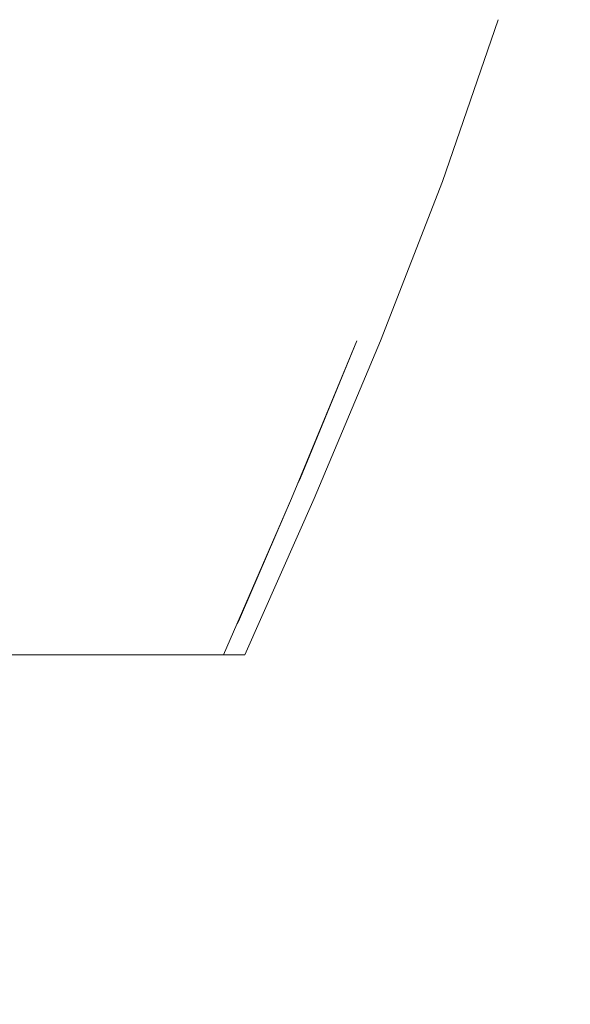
# Model space of a CAD drawing. Header units: millimetres. Extents: x 58537 to 97688, y -8921 to 14216.
# Tile 176 of 189: x 68955 to 69015, y 6482 to 6589. Entities that reach past the tile are written whole.
import ezdxf

# ---------------------------------------------------------------- set-up
doc = ezdxf.new("R2010")
doc.units = ezdxf.units.MM
doc.header["$MEASUREMENT"] = 0
doc.linetypes.add('Wipeout_Contour', pattern=[1000, 0, -1000])
doc.layers.add('Nowe_A-Armatura', color=7, linetype='Continuous')
doc.layers.add('Nowe_A-Wymiary-Zewnętrzne', color=7, linetype='Continuous')
doc.layers.add('Nowe_A-Armatura_Nr_pióra__1', color=7, linetype='Continuous', lineweight=13)
doc.layers.add('Nowe_A-Wymiary-Zewnętrzne_Nr_pióra__46', color=5, linetype='Continuous', lineweight=15)
doc.layers.add('Nowe_A-Wymiary-Zewnętrzne_Nr_pióra__45', color=7, linetype='Continuous', lineweight=15, true_color=0x40a5ff)
doc.layers.add('Nowe_A-Wymiary-Zewnętrzne_Nr_pióra__85', color=7, linetype='Continuous', lineweight=13, true_color=0x80c2ff)
doc.styles.add('STYL_AUTOMATYCZNY_2', font='arial.ttf')
doc.dimstyles.new('STYL_AUTOMATYCZNY__1', dxfattribs={"dimtxt": 125, "dimasz": 47.5, "dimexe": 0.18, "dimexo": 20, "dimgap": 0, "dimtad": 1, "dimdec": 1, "dimlfac": 0.1, "dimzin": 0, "dimdsep": 46, "dimtxsty": 'STYL_AUTOMATYCZNY_2', "dimblk": 'ARROWHEAD_11', "dimblk1": 'ARROWHEAD_11', "dimblk2": 'ARROWHEAD_11', "dimcen": 0.09, "dimclrd": 256, "dimclre": 256, "dimclrt": 5, "dimadec": 1, "dimazin": 0, "dimtfac": 1, "dimtdec": 4, "dimtmove": 0, "dimatfit": 3, "dimfxl": 0, "dimtolj": 1, "dimtzin": 0, "dimarcsym": 0})

# ---------------------------------------------------------------- blocks, each defined once
blk = doc.blocks.new('ElemPrzekroju_254')
at = {"color": 254, "linetype": 'Wipeout_Contour', "lineweight": 0, "ltscale": 1453548.133072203}
blk.add_wipeout([(68694.25, 6470), (68700.17, 6469), (68842.29, 6469), (68834.76, 6424.38), (68827.39, 6379.67), (68818.01, 6335.32), (68806.93, 6291.37), (68802.68, 6275.7), (69094.59, 5780), (69094.59, 6590), (69007.54, 6590), (69007.33, 6589.27), (69001.28, 6571.63), (68994.49, 6554.25), (68987.27, 6537.06), (68979.72, 6520), (68954.72, 6520), (68952.32, 6507), (68948.76, 6494.26), (68944.09, 6481.9), (68938.32, 6470)], dxfattribs=at).dxf.layer = 'Nowe_A-Armatura'
blk = doc.blocks.new('ElemPrzekroju_255')
at = {"color": 254, "linetype": 'Wipeout_Contour', "lineweight": 0, "ltscale": 207786.49674}
blk.add_wipeout([(68959.41, 6536.97), (68947.35, 6520), (68955.68, 6520)], dxfattribs=at).dxf.layer = 'Nowe_A-Armatura'
at = {"color": 254, "linetype": 'Wipeout_Contour', "lineweight": 0, "ltscale": 277152.911897}
blk.add_wipeout([(68978.5, 6522.54), (68977.4, 6520), (68978.58, 6520), (68986.13, 6537.06)], dxfattribs=at).dxf.layer = 'Nowe_A-Armatura'
at = {"color": 254, "linetype": 'Wipeout_Contour', "lineweight": 0, "ltscale": 207783.589052}
blk.add_wipeout([(68947.35, 6520), (68959.41, 6536.97), (68950.64, 6536.97)], dxfattribs=at).dxf.layer = 'Nowe_A-Armatura'
at = {"color": 254, "linetype": 'Wipeout_Contour', "lineweight": 0, "ltscale": 277168.496909}
blk.add_wipeout([(68984.81, 6537.05), (68978.5, 6522.54), (68986.13, 6537.06), (68984.81, 6537.06)], dxfattribs=at).dxf.layer = 'Nowe_A-Armatura'
at = {"color": 254, "linetype": 'Wipeout_Contour', "lineweight": 0, "ltscale": 207802.11346}
blk.add_wipeout([(68963.23, 6554.24), (68950.64, 6536.97), (68959.41, 6536.97)], dxfattribs=at).dxf.layer = 'Nowe_A-Armatura'
at = {"color": 254, "linetype": 'Wipeout_Contour', "lineweight": 0, "ltscale": 277188.085688}
blk.add_wipeout([(68985.26, 6538.13), (68984.81, 6537.06), (68986.13, 6537.06), (68993.36, 6554.25)], dxfattribs=at).dxf.layer = 'Nowe_A-Armatura'
at = {"color": 254, "linetype": 'Wipeout_Contour', "lineweight": 0, "ltscale": 207798.762799}
blk.add_wipeout([(68953.87, 6554.24), (68950.64, 6536.97), (68963.23, 6554.24)], dxfattribs=at).dxf.layer = 'Nowe_A-Armatura'
at = {"color": 254, "linetype": 'Wipeout_Contour', "lineweight": 0, "ltscale": 277196.541229}
blk.add_wipeout([(68986.18, 6540.37), (68985.26, 6538.13), (68993.36, 6554.25), (68991.94, 6554.25)], dxfattribs=at).dxf.layer = 'Nowe_A-Armatura'
at = {"color": 254, "linetype": 'Wipeout_Contour', "lineweight": 0, "ltscale": 207787.935561}
blk.add_wipeout([(68943.42, 6554.24), (68953.87, 6554.24), (68956.88, 6571.78)], dxfattribs=at).dxf.layer = 'Nowe_A-Armatura'
at = {"color": 254, "linetype": 'Wipeout_Contour', "lineweight": 0, "ltscale": 207898.478811}
blk.add_wipeout([(68984.81, 6537.05), (68991.94, 6554.25), (68991.88, 6554.25)], dxfattribs=at).dxf.layer = 'Nowe_A-Armatura'
at = {"color": 254, "linetype": 'Wipeout_Contour', "lineweight": 0, "ltscale": 207808.607657}
blk.add_wipeout([(68955.68, 6520), (68962.27, 6520), (68966.61, 6536.99)], dxfattribs=at).dxf.layer = 'Nowe_A-Armatura'
at = {"color": 254, "linetype": 'Wipeout_Contour', "lineweight": 0, "ltscale": 207782.1818}
blk.add_wipeout([(68956.88, 6571.78), (68945.72, 6571.78), (68943.42, 6554.24)], dxfattribs=at).dxf.layer = 'Nowe_A-Armatura'
at = {"color": 254, "linetype": 'Wipeout_Contour', "lineweight": 0, "ltscale": 207807.714419}
blk.add_wipeout([(68955.68, 6520), (68966.61, 6536.99), (68959.41, 6536.97)], dxfattribs=at).dxf.layer = 'Nowe_A-Armatura'
at = {"color": 254, "linetype": 'Wipeout_Contour', "lineweight": 0, "ltscale": 207869.275096}
blk.add_wipeout([(68978.58, 6520), (68979.43, 6520), (68986.98, 6537.06)], dxfattribs=at).dxf.layer = 'Nowe_A-Armatura'
at = {"layer": 'Nowe_A-Armatura_Nr_pióra__1', "color": 7, "linetype": 'Continuous', "lineweight": 13}
for p, q in [((68955.68, 6520), (68947.35, 6520)), ((68956.65, 6520), (68955.68, 6520)), ((68956.65, 6520), (68957.39, 6520)), ((68957.39, 6520), (68958.48, 6520))]:
    blk.add_line(p, q, dxfattribs=at)
at = {"color": 254, "linetype": 'Wipeout_Contour', "lineweight": 0, "ltscale": 207817.698812}
blk.add_wipeout([(68966.91, 6571.77), (68953.87, 6554.24), (68963.23, 6554.24)], dxfattribs=at).dxf.layer = 'Nowe_A-Armatura'
at = {"color": 254, "linetype": 'Wipeout_Contour', "lineweight": 0, "ltscale": 207876.852815}
blk.add_wipeout([(68986.13, 6537.06), (68978.58, 6520), (68986.98, 6537.06)], dxfattribs=at).dxf.layer = 'Nowe_A-Armatura'
at = {"color": 254, "linetype": 'Wipeout_Contour', "lineweight": 0, "ltscale": 207813.61864}
blk.add_wipeout([(68956.88, 6571.78), (68953.87, 6554.24), (68966.91, 6571.77)], dxfattribs=at).dxf.layer = 'Nowe_A-Armatura'
at = {"color": 254, "linetype": 'Wipeout_Contour', "lineweight": 0, "ltscale": 207896.339888}
blk.add_wipeout([(68994.21, 6554.25), (68986.13, 6537.06), (68986.98, 6537.06)], dxfattribs=at).dxf.layer = 'Nowe_A-Armatura'
at = {"color": 254, "linetype": 'Wipeout_Contour', "lineweight": 0, "ltscale": 207800.851646}
blk.add_wipeout([(68945.72, 6571.78), (68956.88, 6571.78), (68959.54, 6589.56)], dxfattribs=at).dxf.layer = 'Nowe_A-Armatura'
at = {"color": 254, "linetype": 'Wipeout_Contour', "lineweight": 0, "ltscale": 207825.992051}
blk.add_wipeout([(68971.16, 6554.24), (68959.41, 6536.97), (68966.61, 6536.99)], dxfattribs=at).dxf.layer = 'Nowe_A-Armatura'
at = {"color": 254, "linetype": 'Wipeout_Contour', "lineweight": 0, "ltscale": 207903.623407}
blk.add_wipeout([(68986.13, 6537.06), (68994.21, 6554.25), (68993.36, 6554.25)], dxfattribs=at).dxf.layer = 'Nowe_A-Armatura'
at = {"color": 254, "linetype": 'Wipeout_Contour', "lineweight": 0, "ltscale": 207794.130935}
blk.add_wipeout([(68959.54, 6589.56), (68947.67, 6589.56), (68945.72, 6571.78)], dxfattribs=at).dxf.layer = 'Nowe_A-Armatura'
at = {"color": 254, "linetype": 'Wipeout_Contour', "lineweight": 0, "ltscale": 207919.204036}
blk.add_wipeout([(68991.94, 6554.25), (68993.36, 6554.25), (69000.14, 6571.63)], dxfattribs=at).dxf.layer = 'Nowe_A-Armatura'
at = {"color": 254, "linetype": 'Wipeout_Contour', "lineweight": 0, "ltscale": 207824.63783}
blk.add_wipeout([(68963.23, 6554.24), (68959.41, 6536.97), (68971.16, 6554.24)], dxfattribs=at).dxf.layer = 'Nowe_A-Armatura'
at = {"color": 254, "linetype": 'Wipeout_Contour', "lineweight": 0, "ltscale": 207870.76266}
blk.add_wipeout([(68979.43, 6520), (68979.72, 6520), (68987.27, 6537.06)], dxfattribs=at).dxf.layer = 'Nowe_A-Armatura'
at = {"color": 254, "linetype": 'Wipeout_Contour', "lineweight": 0, "ltscale": 207832.608284}
blk.add_wipeout([(68956.88, 6571.78), (68966.91, 6571.77), (68970.2, 6589.53)], dxfattribs=at).dxf.layer = 'Nowe_A-Armatura'
at = {"color": 254, "linetype": 'Wipeout_Contour', "lineweight": 0, "ltscale": 207925.63843}
blk.add_wipeout([(69000.14, 6571.63), (68998.73, 6571.63), (68991.94, 6554.25)], dxfattribs=at).dxf.layer = 'Nowe_A-Armatura'
at = {"color": 254, "linetype": 'Wipeout_Contour', "lineweight": 0, "ltscale": 207825.990417}
blk.add_wipeout([(68962.27, 6520), (68967.33, 6520), (68972.32, 6537)], dxfattribs=at).dxf.layer = 'Nowe_A-Armatura'
at = {"color": 254, "linetype": 'Wipeout_Contour', "lineweight": 0, "ltscale": 207878.770044}
blk.add_wipeout([(68986.98, 6537.06), (68979.43, 6520), (68987.27, 6537.06)], dxfattribs=at).dxf.layer = 'Nowe_A-Armatura'
at = {"color": 254, "linetype": 'Wipeout_Contour', "lineweight": 0, "ltscale": 207827.607057}
blk.add_wipeout([(68956.88, 6571.78), (68970.2, 6589.53), (68959.54, 6589.56)], dxfattribs=at).dxf.layer = 'Nowe_A-Armatura'
at = {"color": 254, "linetype": 'Wipeout_Contour', "lineweight": 0, "ltscale": 207916.490696}
blk.add_wipeout([(68998.73, 6571.63), (68991.88, 6554.25), (68991.94, 6554.25)], dxfattribs=at).dxf.layer = 'Nowe_A-Armatura'
at = {"color": 254, "linetype": 'Wipeout_Contour', "lineweight": 0, "ltscale": 207827.040237}
blk.add_wipeout([(68962.27, 6520), (68972.32, 6537), (68966.61, 6536.99)], dxfattribs=at).dxf.layer = 'Nowe_A-Armatura'
at = {"layer": 'Nowe_A-Armatura_Nr_pióra__1', "color": 7, "linetype": 'Continuous', "lineweight": 13}
blk.add_line((68962.27, 6520), (68957.39, 6520), dxfattribs=at)
at = {"color": 254, "linetype": 'Wipeout_Contour', "lineweight": 0, "ltscale": 207843.657501}
blk.add_wipeout([(68963.23, 6554.24), (68971.16, 6554.24), (68975.62, 6571.75)], dxfattribs=at).dxf.layer = 'Nowe_A-Armatura'
at = {"color": 254, "linetype": 'Wipeout_Contour', "lineweight": 0, "ltscale": 207923.808337}
blk.add_wipeout([(68998.5, 6571.63), (68991.88, 6554.25), (68998.73, 6571.63)], dxfattribs=at).dxf.layer = 'Nowe_A-Armatura'
at = {"color": 254, "linetype": 'Wipeout_Contour', "lineweight": 0, "ltscale": 207841.52334}
blk.add_wipeout([(68975.62, 6571.75), (68966.91, 6571.77), (68963.23, 6554.24)], dxfattribs=at).dxf.layer = 'Nowe_A-Armatura'
at = {"color": 254, "linetype": 'Wipeout_Contour', "lineweight": 0, "ltscale": 207922.371525}
blk.add_wipeout([(69000.99, 6571.63), (68993.36, 6554.25), (68994.21, 6554.25)], dxfattribs=at).dxf.layer = 'Nowe_A-Armatura'
at = {"color": 254, "linetype": 'Wipeout_Contour', "lineweight": 0, "ltscale": 207860.734312}
blk.add_wipeout([(68966.91, 6571.77), (68975.62, 6571.75), (68979.65, 6589.5)], dxfattribs=at).dxf.layer = 'Nowe_A-Armatura'
at = {"color": 254, "linetype": 'Wipeout_Contour', "lineweight": 0, "ltscale": 207929.241607}
blk.add_wipeout([(69000.14, 6571.63), (68993.36, 6554.25), (69000.99, 6571.63)], dxfattribs=at).dxf.layer = 'Nowe_A-Armatura'
at = {"color": 254, "linetype": 'Wipeout_Contour', "lineweight": 0, "ltscale": 207845.330273}
blk.add_wipeout([(68966.61, 6536.99), (68972.32, 6537), (68977.58, 6554.24)], dxfattribs=at).dxf.layer = 'Nowe_A-Armatura'
at = {"color": 254, "linetype": 'Wipeout_Contour', "lineweight": 0, "ltscale": 207857.545735}
blk.add_wipeout([(68970.2, 6589.53), (68966.91, 6571.77), (68979.65, 6589.5)], dxfattribs=at).dxf.layer = 'Nowe_A-Armatura'
at = {"color": 254, "linetype": 'Wipeout_Contour', "lineweight": 0, "ltscale": 207943.69621}
blk.add_wipeout([(68998.73, 6571.63), (69000.14, 6571.63), (69006.2, 6589.27)], dxfattribs=at).dxf.layer = 'Nowe_A-Armatura'
at = {"color": 254, "linetype": 'Wipeout_Contour', "lineweight": 0, "ltscale": 207846.003962}
blk.add_wipeout([(68971.16, 6554.24), (68966.61, 6536.99), (68977.58, 6554.24)], dxfattribs=at).dxf.layer = 'Nowe_A-Armatura'
at = {"color": 254, "linetype": 'Wipeout_Contour', "lineweight": 0, "ltscale": 207897.819836}
blk.add_wipeout([(68994.49, 6554.25), (68986.98, 6537.06), (68987.27, 6537.06)], dxfattribs=at).dxf.layer = 'Nowe_A-Armatura'
at = {"color": 254, "linetype": 'Wipeout_Contour', "lineweight": 0, "ltscale": 207949.46649}
blk.add_wipeout([(69006.2, 6589.27), (69004.78, 6589.27), (68998.73, 6571.63)], dxfattribs=at).dxf.layer = 'Nowe_A-Armatura'
at = {"color": 254, "linetype": 'Wipeout_Contour', "lineweight": 0, "ltscale": 207865.135261}
blk.add_wipeout([(68982.76, 6571.73), (68971.16, 6554.24), (68977.58, 6554.24)], dxfattribs=at).dxf.layer = 'Nowe_A-Armatura'
at = {"color": 254, "linetype": 'Wipeout_Contour', "lineweight": 0, "ltscale": 207905.526942}
blk.add_wipeout([(68986.98, 6537.06), (68994.49, 6554.25), (68994.21, 6554.25)], dxfattribs=at).dxf.layer = 'Nowe_A-Armatura'
at = {"color": 254, "linetype": 'Wipeout_Contour', "lineweight": 0, "ltscale": 207839.695913}
blk.add_wipeout([(68976.93, 6537.01), (68967.33, 6520), (68971.34, 6520)], dxfattribs=at).dxf.layer = 'Nowe_A-Armatura'
at = {"color": 254, "linetype": 'Wipeout_Contour', "lineweight": 0, "ltscale": 207940.801473}
blk.add_wipeout([(69004.78, 6589.27), (68998.5, 6571.63), (68998.73, 6571.63)], dxfattribs=at).dxf.layer = 'Nowe_A-Armatura'
at = {"color": 254, "linetype": 'Wipeout_Contour', "lineweight": 0, "ltscale": 207865.105443}
blk.add_wipeout([(68982.76, 6571.73), (68975.62, 6571.75), (68971.16, 6554.24)], dxfattribs=at).dxf.layer = 'Nowe_A-Armatura'
at = {"color": 254, "linetype": 'Wipeout_Contour', "lineweight": 0, "ltscale": 207842.266067}
blk.add_wipeout([(68967.33, 6520), (68976.93, 6537.01), (68972.32, 6537)], dxfattribs=at).dxf.layer = 'Nowe_A-Armatura'
at = {"layer": 'Nowe_A-Armatura_Nr_pióra__1', "color": 7, "linetype": 'Continuous', "lineweight": 13}
blk.add_line((68967.33, 6520), (68962.27, 6520), dxfattribs=at)
at = {"color": 254, "linetype": 'Wipeout_Contour', "lineweight": 0, "ltscale": 207884.349684}
blk.add_wipeout([(68975.62, 6571.75), (68982.76, 6571.73), (68987.45, 6589.46)], dxfattribs=at).dxf.layer = 'Nowe_A-Armatura'
at = {"color": 254, "linetype": 'Wipeout_Contour', "lineweight": 0, "ltscale": 207947.325947}
blk.add_wipeout([(68998.5, 6571.63), (69004.78, 6589.27), (69004.41, 6589.28)], dxfattribs=at).dxf.layer = 'Nowe_A-Armatura'
at = {"color": 254, "linetype": 'Wipeout_Contour', "lineweight": 0, "ltscale": 207860.749012}
blk.add_wipeout([(68982.67, 6554.25), (68972.32, 6537), (68976.93, 6537.01)], dxfattribs=at).dxf.layer = 'Nowe_A-Armatura'
at = {"color": 254, "linetype": 'Wipeout_Contour', "lineweight": 0, "ltscale": 207883.297632}
blk.add_wipeout([(68987.45, 6589.46), (68979.65, 6589.5), (68975.62, 6571.75)], dxfattribs=at).dxf.layer = 'Nowe_A-Armatura'
at = {"color": 254, "linetype": 'Wipeout_Contour', "lineweight": 0, "ltscale": 207946.85763}
blk.add_wipeout([(69007.05, 6589.27), (69000.14, 6571.63), (69000.99, 6571.63)], dxfattribs=at).dxf.layer = 'Nowe_A-Armatura'
at = {"color": 254, "linetype": 'Wipeout_Contour', "lineweight": 0, "ltscale": 207863.055679}
blk.add_wipeout([(68982.67, 6554.25), (68977.58, 6554.24), (68972.32, 6537)], dxfattribs=at).dxf.layer = 'Nowe_A-Armatura'
at = {"color": 254, "linetype": 'Wipeout_Contour', "lineweight": 0, "ltscale": 207953.063079}
blk.add_wipeout([(69006.2, 6589.27), (69000.14, 6571.63), (69007.05, 6589.27)], dxfattribs=at).dxf.layer = 'Nowe_A-Armatura'
at = {"color": 254, "linetype": 'Wipeout_Contour', "lineweight": 0, "ltscale": 207882.154881}
blk.add_wipeout([(68977.58, 6554.24), (68982.67, 6554.25), (68988.27, 6571.71)], dxfattribs=at).dxf.layer = 'Nowe_A-Armatura'
at = {"color": 254, "linetype": 'Wipeout_Contour', "lineweight": 0, "ltscale": 207850.232601}
blk.add_wipeout([(68980.45, 6537.02), (68971.34, 6520), (68974.3, 6520)], dxfattribs=at).dxf.layer = 'Nowe_A-Armatura'
at = {"color": 254, "linetype": 'Wipeout_Contour', "lineweight": 0, "ltscale": 207883.986208}
blk.add_wipeout([(68982.76, 6571.73), (68977.58, 6554.24), (68988.27, 6571.71)], dxfattribs=at).dxf.layer = 'Nowe_A-Armatura'
at = {"color": 254, "linetype": 'Wipeout_Contour', "lineweight": 0, "ltscale": 207923.856631}
blk.add_wipeout([(69001.28, 6571.63), (68994.21, 6554.25), (68994.49, 6554.25)], dxfattribs=at).dxf.layer = 'Nowe_A-Armatura'
at = {"color": 254, "linetype": 'Wipeout_Contour', "lineweight": 0, "ltscale": 207854.260485}
blk.add_wipeout([(68971.34, 6520), (68980.45, 6537.02), (68976.93, 6537.01)], dxfattribs=at).dxf.layer = 'Nowe_A-Armatura'
at = {"layer": 'Nowe_A-Armatura_Nr_pióra__1', "color": 7, "linetype": 'Continuous', "lineweight": 13}
blk.add_line((68971.34, 6520), (68967.33, 6520), dxfattribs=at)
at = {"color": 254, "linetype": 'Wipeout_Contour', "lineweight": 0, "ltscale": 207902.859884}
blk.add_wipeout([(68993.32, 6589.42), (68982.76, 6571.73), (68988.27, 6571.71)], dxfattribs=at).dxf.layer = 'Nowe_A-Armatura'
at = {"color": 254, "linetype": 'Wipeout_Contour', "lineweight": 0, "ltscale": 207931.152595}
blk.add_wipeout([(69000.99, 6571.63), (68994.21, 6554.25), (69001.28, 6571.63)], dxfattribs=at).dxf.layer = 'Nowe_A-Armatura'
at = {"color": 254, "linetype": 'Wipeout_Contour', "lineweight": 0, "ltscale": 207872.817391}
blk.add_wipeout([(68986.58, 6554.25), (68976.93, 6537.01), (68980.45, 6537.02)], dxfattribs=at).dxf.layer = 'Nowe_A-Armatura'
at = {"color": 254, "linetype": 'Wipeout_Contour', "lineweight": 0, "ltscale": 207903.901003}
blk.add_wipeout([(68987.45, 6589.46), (68982.76, 6571.73), (68993.32, 6589.42)], dxfattribs=at).dxf.layer = 'Nowe_A-Armatura'
at = {"color": 254, "linetype": 'Wipeout_Contour', "lineweight": 0, "ltscale": 207948.348148}
blk.add_wipeout([(69007.33, 6589.27), (69000.99, 6571.63), (69001.28, 6571.63)], dxfattribs=at).dxf.layer = 'Nowe_A-Armatura'
at = {"color": 254, "linetype": 'Wipeout_Contour', "lineweight": 0, "ltscale": 207876.520487}
blk.add_wipeout([(68986.58, 6554.25), (68982.67, 6554.25), (68976.93, 6537.01)], dxfattribs=at).dxf.layer = 'Nowe_A-Armatura'
at = {"color": 254, "linetype": 'Wipeout_Contour', "lineweight": 0, "ltscale": 207954.955645}
blk.add_wipeout([(69007.05, 6589.27), (69000.99, 6571.63), (69007.33, 6589.27)], dxfattribs=at).dxf.layer = 'Nowe_A-Armatura'
at = {"color": 254, "linetype": 'Wipeout_Contour', "lineweight": 0, "ltscale": 207895.370475}
blk.add_wipeout([(68982.67, 6554.25), (68986.58, 6554.25), (68992.47, 6571.68)], dxfattribs=at).dxf.layer = 'Nowe_A-Armatura'
at = {"color": 254, "linetype": 'Wipeout_Contour', "lineweight": 0, "ltscale": 207857.443103}
blk.add_wipeout([(68974.3, 6520), (68976.12, 6520), (68982.8, 6537.04)], dxfattribs=at).dxf.layer = 'Nowe_A-Armatura'
at = {"color": 254, "linetype": 'Wipeout_Contour', "lineweight": 0, "ltscale": 207898.629303}
blk.add_wipeout([(68992.47, 6571.68), (68988.27, 6571.71), (68982.67, 6554.25)], dxfattribs=at).dxf.layer = 'Nowe_A-Armatura'
at = {"color": 254, "linetype": 'Wipeout_Contour', "lineweight": 0, "ltscale": 207862.944512}
blk.add_wipeout([(68980.45, 6537.02), (68974.3, 6520), (68982.8, 6537.04)], dxfattribs=at).dxf.layer = 'Nowe_A-Armatura'
at = {"layer": 'Nowe_A-Armatura_Nr_pióra__1', "color": 7, "linetype": 'Continuous', "lineweight": 13}
blk.add_line((68974.3, 6520), (68971.34, 6520), dxfattribs=at)
at = {"color": 254, "linetype": 'Wipeout_Contour', "lineweight": 0, "ltscale": 207917.025848}
blk.add_wipeout([(68988.27, 6571.71), (68992.47, 6571.68), (68997.77, 6589.37)], dxfattribs=at).dxf.layer = 'Nowe_A-Armatura'
at = {"color": 254, "linetype": 'Wipeout_Contour', "lineweight": 0, "ltscale": 207881.501449}
blk.add_wipeout([(68980.45, 6537.02), (68982.8, 6537.04), (68989.33, 6554.25)], dxfattribs=at).dxf.layer = 'Nowe_A-Armatura'
at = {"color": 254, "linetype": 'Wipeout_Contour', "lineweight": 0, "ltscale": 207919.561856}
blk.add_wipeout([(68997.77, 6589.37), (68993.32, 6589.42), (68988.27, 6571.71)], dxfattribs=at).dxf.layer = 'Nowe_A-Armatura'
at = {"color": 254, "linetype": 'Wipeout_Contour', "lineweight": 0, "ltscale": 207886.560803}
blk.add_wipeout([(68989.33, 6554.25), (68986.58, 6554.25), (68980.45, 6537.02)], dxfattribs=at).dxf.layer = 'Nowe_A-Armatura'
at = {"color": 254, "linetype": 'Wipeout_Contour', "lineweight": 0, "ltscale": 207905.14654}
blk.add_wipeout([(68986.58, 6554.25), (68989.33, 6554.25), (68995.54, 6571.66)], dxfattribs=at).dxf.layer = 'Nowe_A-Armatura'
at = {"color": 254, "linetype": 'Wipeout_Contour', "lineweight": 0, "ltscale": 207861.662705}
blk.add_wipeout([(68984.18, 6537.05), (68976.12, 6520), (68977.06, 6520)], dxfattribs=at).dxf.layer = 'Nowe_A-Armatura'
at = {"color": 254, "linetype": 'Wipeout_Contour', "lineweight": 0, "ltscale": 207909.668776}
blk.add_wipeout([(68995.54, 6571.66), (68992.47, 6571.68), (68986.58, 6554.25)], dxfattribs=at).dxf.layer = 'Nowe_A-Armatura'
at = {"color": 254, "linetype": 'Wipeout_Contour', "lineweight": 0, "ltscale": 207868.367899}
blk.add_wipeout([(68976.12, 6520), (68984.18, 6537.05), (68982.8, 6537.04)], dxfattribs=at).dxf.layer = 'Nowe_A-Armatura'
at = {"layer": 'Nowe_A-Armatura_Nr_pióra__1', "color": 7, "linetype": 'Continuous', "lineweight": 13}
blk.add_line((68976.12, 6520), (68974.3, 6520), dxfattribs=at)
at = {"color": 254, "linetype": 'Wipeout_Contour', "lineweight": 0, "ltscale": 207927.645029}
blk.add_wipeout([(68992.47, 6571.68), (68995.54, 6571.66), (69001.09, 6589.33)], dxfattribs=at).dxf.layer = 'Nowe_A-Armatura'
at = {"color": 254, "linetype": 'Wipeout_Contour', "lineweight": 0, "ltscale": 207887.026814}
blk.add_wipeout([(68991.05, 6554.25), (68982.8, 6537.04), (68984.18, 6537.05)], dxfattribs=at).dxf.layer = 'Nowe_A-Armatura'
at = {"color": 254, "linetype": 'Wipeout_Contour', "lineweight": 0, "ltscale": 207931.383494}
blk.add_wipeout([(69001.09, 6589.33), (68997.77, 6589.37), (68992.47, 6571.68)], dxfattribs=at).dxf.layer = 'Nowe_A-Armatura'
at = {"color": 254, "linetype": 'Wipeout_Contour', "lineweight": 0, "ltscale": 207893.251424}
blk.add_wipeout([(68989.33, 6554.25), (68982.8, 6537.04), (68991.05, 6554.25)], dxfattribs=at).dxf.layer = 'Nowe_A-Armatura'
at = {"color": 254, "linetype": 'Wipeout_Contour', "lineweight": 0, "ltscale": 207911.662161}
blk.add_wipeout([(68997.52, 6571.64), (68989.33, 6554.25), (68991.05, 6554.25)], dxfattribs=at).dxf.layer = 'Nowe_A-Armatura'
at = {"color": 254, "linetype": 'Wipeout_Contour', "lineweight": 0, "ltscale": 207863.636647}
blk.add_wipeout([(68984.81, 6537.05), (68977.06, 6520), (68977.4, 6520)], dxfattribs=at).dxf.layer = 'Nowe_A-Armatura'
at = {"color": 254, "linetype": 'Wipeout_Contour', "lineweight": 0, "ltscale": 207917.329481}
blk.add_wipeout([(68989.33, 6554.25), (68997.52, 6571.64), (68995.54, 6571.66)], dxfattribs=at).dxf.layer = 'Nowe_A-Armatura'
at = {"color": 254, "linetype": 'Wipeout_Contour', "lineweight": 0, "ltscale": 207871.216237}
blk.add_wipeout([(68977.06, 6520), (68984.81, 6537.05), (68984.18, 6537.05)], dxfattribs=at).dxf.layer = 'Nowe_A-Armatura'
at = {"layer": 'Nowe_A-Armatura_Nr_pióra__1', "color": 7, "linetype": 'Continuous', "lineweight": 13}
for p, q in [((68977.06, 6520), (68976.12, 6520)), ((68977.4, 6520), (68977.06, 6520)), ((68978.58, 6520), (68977.4, 6520)), ((68979.43, 6520), (68978.58, 6520)), ((68979.72, 6520), (68979.43, 6520))]:
    blk.add_line(p, q, dxfattribs=at)
at = {"color": 254, "linetype": 'Wipeout_Contour', "lineweight": 0, "ltscale": 207934.966165}
blk.add_wipeout([(69003.3, 6589.3), (68995.54, 6571.66), (68997.52, 6571.64)], dxfattribs=at).dxf.layer = 'Nowe_A-Armatura'
at = {"color": 254, "linetype": 'Wipeout_Contour', "lineweight": 0, "ltscale": 207889.940092}
blk.add_wipeout([(68991.88, 6554.25), (68984.18, 6537.05), (68984.81, 6537.05)], dxfattribs=at).dxf.layer = 'Nowe_A-Armatura'
at = {"color": 254, "linetype": 'Wipeout_Contour', "lineweight": 0, "ltscale": 207939.836216}
blk.add_wipeout([(68995.54, 6571.66), (69003.3, 6589.3), (69001.09, 6589.33)], dxfattribs=at).dxf.layer = 'Nowe_A-Armatura'
at = {"color": 254, "linetype": 'Wipeout_Contour', "lineweight": 0, "ltscale": 207897.064541}
blk.add_wipeout([(68991.88, 6554.25), (68991.05, 6554.25), (68984.18, 6537.05)], dxfattribs=at).dxf.layer = 'Nowe_A-Armatura'
at = {"layer": 'Nowe_A-Armatura_Nr_pióra__1', "color": 7, "linetype": 'Continuous', "lineweight": 13}
for p, q in [((68977.4, 6520), (68984.81, 6537.05)), ((68987.27, 6537.06), (68979.72, 6520))]:
    blk.add_line(p, q, dxfattribs=at)
at = {"color": 254, "linetype": 'Wipeout_Contour', "lineweight": 0, "ltscale": 207915.27353}
blk.add_wipeout([(68991.05, 6554.25), (68991.88, 6554.25), (68998.5, 6571.63)], dxfattribs=at).dxf.layer = 'Nowe_A-Armatura'
at = {"color": 254, "linetype": 'Wipeout_Contour', "lineweight": 0, "ltscale": 207921.875927}
blk.add_wipeout([(68998.5, 6571.63), (68997.52, 6571.64), (68991.05, 6554.25)], dxfattribs=at).dxf.layer = 'Nowe_A-Armatura'
at = {"layer": 'Nowe_A-Armatura_Nr_pióra__1', "color": 7, "linetype": 'Continuous', "lineweight": 13}
for p, q in [((68984.81, 6537.05), (68991.94, 6554.25)), ((68994.49, 6554.25), (68987.27, 6537.06))]:
    blk.add_line(p, q, dxfattribs=at)
at = {"color": 254, "linetype": 'Wipeout_Contour', "lineweight": 0, "ltscale": 207939.125416}
blk.add_wipeout([(68997.52, 6571.64), (68998.5, 6571.63), (69004.41, 6589.28)], dxfattribs=at).dxf.layer = 'Nowe_A-Armatura'
at = {"color": 254, "linetype": 'Wipeout_Contour', "lineweight": 0, "ltscale": 207944.982534}
blk.add_wipeout([(69004.41, 6589.28), (69003.3, 6589.3), (68997.52, 6571.64)], dxfattribs=at).dxf.layer = 'Nowe_A-Armatura'
at = {"layer": 'Nowe_A-Armatura_Nr_pióra__1', "color": 7, "linetype": 'Continuous', "lineweight": 13}
for p, q in [((69007.33, 6589.27), (69001.28, 6571.63)), ((69001.28, 6571.63), (68994.49, 6554.25))]:
    blk.add_line(p, q, dxfattribs=at)
blk = doc.blocks.new('*D980')
at = {"layer": 'Nowe_A-Wymiary-Zewnętrzne_Nr_pióra__45', "linetype": 'Continuous', "lineweight": 15, "true_color": 0x40a5ff}
for points in [[(66434, 8320), (66434.95, 8315.22), (66437.66, 8311.16), (66441.72, 8308.45), (66446.5, 8307.5), (66451.28, 8308.45), (66455.34, 8311.16), (66458.05, 8315.22), (66459, 8320), (66458.05, 8324.78), (66455.34, 8328.84), (66451.28, 8331.55), (66446.5, 8332.5), (66441.72, 8331.55), (66437.66, 8328.84), (66434.95, 8324.78)], [(66434, 5780), (66434.95, 5775.22), (66437.66, 5771.16), (66441.72, 5768.45), (66446.5, 5767.5), (66451.28, 5768.45), (66455.34, 5771.16), (66458.05, 5775.22), (66459, 5780), (66458.05, 5784.78), (66455.34, 5788.84), (66451.28, 5791.55), (66446.5, 5792.5), (66441.72, 5791.55), (66437.66, 5788.84), (66434.95, 5784.78)]]:
    blk.add_hatch(color=161, dxfattribs=at).paths.add_polyline_path(points)
at = {"layer": 'Nowe_A-Wymiary-Zewnętrzne_Nr_pióra__45', "color": 161, "linetype": 'Continuous', "lineweight": 15, "true_color": 0x40a5ff}
for centre in [(66446.5, 8320), (66446.5, 5780)]:
    blk.add_circle(centre, 12.5, dxfattribs=at)
at = {"layer": 'Nowe_A-Wymiary-Zewnętrzne_Nr_pióra__85', "color": 151, "linetype": 'Continuous', "lineweight": 13, "true_color": 0x80c2ff}
for p, q in [((66446.5, 5792.5), (66446.5, 8307.5)), ((66434, 5780), (66399.62, 5780)), ((66493.37, 5780), (66459, 5780))]:
    blk.add_line(p, q, dxfattribs=at)
at = {"layer": 'Nowe_A-Wymiary-Zewnętrzne_Nr_pióra__46', "color": 5, "lineweight": 15, "char_height": 125, "attachment_point": 7, "rotation": 90, "style": 'STYL_AUTOMATYCZNY_2'}
for s, insert in [('\\A1;{\\pql;\\fArial|b0|i0|c238|p0;\\W1.000000;21,0}', (66421.5, 7973.85)), ('\\A1;{\\pql;\\fArial|b0|i0|c238|p0;\\W1.000000;254,0}', (66421.5, 6835.5)), ('\\A1;{\\pql;\\fArial|b0|i0|c238|p0;\\W1.000000;14,0}', (66421.5, 5792.5))]:
    blk.add_mtext(s, dxfattribs=dict(at, insert=insert))
blk = doc.blocks.new('ARROWHEAD_11')
at = {"color": 0, "linetype": 'Continuous', "lineweight": 0}
blk.add_line((0, 0), (-1, 0), dxfattribs=at)
at = {"color": 0, "linetype": 'Continuous', "lineweight": 0, "const_width": 0.25, "flags": 128}
blk.add_lwpolyline([(-0.125, 0, 1), (0.125, 0, 1)], format="xyb", close=True, dxfattribs=at)
blk = doc.blocks.new('*D1021')
at = {"layer": 'Nowe_A-Wymiary-Zewnętrzne_Nr_pióra__45', "linetype": 'Continuous', "lineweight": 15, "true_color": 0x40a5ff}
for points in [[(93173.54, 7980), (93174.49, 7975.22), (93177.2, 7971.16), (93181.25, 7968.45), (93186.04, 7967.5), (93190.82, 7968.45), (93194.88, 7971.16), (93197.59, 7975.22), (93198.54, 7980), (93197.59, 7984.78), (93194.88, 7988.84), (93190.82, 7991.55), (93186.04, 7992.5), (93181.25, 7991.55), (93177.2, 7988.84), (93174.49, 7984.78)], [(93173.54, 5780), (93174.49, 5775.22), (93177.2, 5771.16), (93181.25, 5768.45), (93186.04, 5767.5), (93190.82, 5768.45), (93194.88, 5771.16), (93197.59, 5775.22), (93198.54, 5780), (93197.59, 5784.78), (93194.88, 5788.84), (93190.82, 5791.55), (93186.04, 5792.5), (93181.25, 5791.55), (93177.2, 5788.84), (93174.49, 5784.78)]]:
    blk.add_hatch(color=161, dxfattribs=at).paths.add_polyline_path(points)
at = {"layer": 'Nowe_A-Wymiary-Zewnętrzne_Nr_pióra__45', "color": 161, "linetype": 'Continuous', "lineweight": 15, "true_color": 0x40a5ff}
for centre in [(93186.04, 7980), (93186.04, 5780)]:
    blk.add_circle(centre, 12.5, dxfattribs=at)
at = {"layer": 'Nowe_A-Wymiary-Zewnętrzne_Nr_pióra__85', "color": 151, "linetype": 'Continuous', "lineweight": 13, "true_color": 0x80c2ff}
for p, q in [((93173.54, 7980), (93139.16, 7980)), ((93232.91, 7980), (93198.54, 7980)), ((93186.04, 5792.5), (93186.04, 7967.5)), ((93173.54, 5780), (93139.16, 5780)), ((93232.91, 5780), (93198.54, 5780))]:
    blk.add_line(p, q, dxfattribs=at)
at = {"layer": 'Nowe_A-Wymiary-Zewnętrzne_Nr_pióra__46', "color": 5, "lineweight": 15, "char_height": 125, "attachment_point": 7, "rotation": 90, "style": 'STYL_AUTOMATYCZNY_2'}
for s, insert in [('\\A1;{\\pql;\\fArial|b0|i0|c238|p0;\\W1.000000;220,0}', (93161.04, 6832.33)), ('\\A1;{\\pql;\\fArial|b0|i0|c238|p0;\\W1.000000;14,0}', (93161.04, 5792.5))]:
    blk.add_mtext(s, dxfattribs=dict(at, insert=insert))
blk = doc.blocks.new('*D1027')
at = {"layer": 'Nowe_A-Wymiary-Zewnętrzne_Nr_pióra__45', "linetype": 'Continuous', "lineweight": 15, "true_color": 0x40a5ff}
for points in [[(93506.73, 12845.37), (93507.68, 12840.59), (93510.39, 12836.54), (93514.45, 12833.83), (93519.23, 12832.87), (93524.01, 12833.83), (93528.07, 12836.54), (93530.78, 12840.59), (93531.73, 12845.37), (93530.78, 12850.16), (93528.07, 12854.21), (93524.01, 12856.92), (93519.23, 12857.87), (93514.45, 12856.92), (93510.39, 12854.21), (93507.68, 12850.16)], [(93506.73, -450), (93507.68, -454.78), (93510.39, -458.84), (93514.45, -461.55), (93519.23, -462.5), (93524.01, -461.55), (93528.07, -458.84), (93530.78, -454.78), (93531.73, -450), (93530.78, -445.22), (93528.07, -441.16), (93524.01, -438.45), (93519.23, -437.5), (93514.45, -438.45), (93510.39, -441.16), (93507.68, -445.22)]]:
    blk.add_hatch(color=161, dxfattribs=at).paths.add_polyline_path(points)
at = {"layer": 'Nowe_A-Wymiary-Zewnętrzne_Nr_pióra__45', "color": 161, "linetype": 'Continuous', "lineweight": 15, "true_color": 0x40a5ff}
for centre in [(93519.23, 12845.37), (93519.23, -450)]:
    blk.add_circle(centre, 12.5, dxfattribs=at)
at = {"layer": 'Nowe_A-Wymiary-Zewnętrzne_Nr_pióra__85', "color": 151, "linetype": 'Continuous', "lineweight": 13, "true_color": 0x80c2ff}
for p, q in [((93519.23, 12857.87), (93519.23, 12870.37)), ((93506.73, 12845.37), (93472.36, 12845.37)), ((93566.11, 12845.37), (93531.73, 12845.37)), ((93519.23, -437.5), (93519.23, 12832.87)), ((93506.73, -450), (93472.36, -450)), ((93566.11, -450), (93531.73, -450)), ((93519.23, -475), (93519.23, -462.5))]:
    blk.add_line(p, q, dxfattribs=at)
at = {"layer": 'Nowe_A-Wymiary-Zewnętrzne_Nr_pióra__46', "color": 5, "lineweight": 15, "insert": (93494.23, 5911.71), "char_height": 125, "attachment_point": 7, "rotation": 90, "style": 'STYL_AUTOMATYCZNY_2'}
blk.add_mtext('\\A1;{\\pql;\\fArial|b0|i0|c238|p0;\\W1.000000;1\xa0329,5}', dxfattribs=at)
blk = doc.blocks.new('*D1039')
at = {"layer": 'Nowe_A-Wymiary-Zewnętrzne_Nr_pióra__45', "linetype": 'Continuous', "lineweight": 15, "true_color": 0x40a5ff}
for points in [[(90228.51, 8320), (90229.46, 8315.22), (90232.17, 8311.16), (90236.23, 8308.45), (90241.01, 8307.5), (90245.79, 8308.45), (90249.85, 8311.16), (90252.56, 8315.22), (90253.51, 8320), (90252.56, 8324.78), (90249.85, 8328.84), (90245.79, 8331.55), (90241.01, 8332.5), (90236.23, 8331.55), (90232.17, 8328.84), (90229.46, 8324.78)], [(90228.51, 5780), (90229.46, 5775.22), (90232.17, 5771.16), (90236.23, 5768.45), (90241.01, 5767.5), (90245.79, 5768.45), (90249.85, 5771.16), (90252.56, 5775.22), (90253.51, 5780), (90252.56, 5784.78), (90249.85, 5788.84), (90245.79, 5791.55), (90241.01, 5792.5), (90236.23, 5791.55), (90232.17, 5788.84), (90229.46, 5784.78)]]:
    blk.add_hatch(color=161, dxfattribs=at).paths.add_polyline_path(points)
at = {"layer": 'Nowe_A-Wymiary-Zewnętrzne_Nr_pióra__45', "color": 161, "linetype": 'Continuous', "lineweight": 15, "true_color": 0x40a5ff}
for centre in [(90241.01, 8320), (90241.01, 5780)]:
    blk.add_circle(centre, 12.5, dxfattribs=at)
at = {"layer": 'Nowe_A-Wymiary-Zewnętrzne_Nr_pióra__85', "color": 151, "linetype": 'Continuous', "lineweight": 13, "true_color": 0x80c2ff}
for p, q in [((90241.01, 5792.5), (90241.01, 8307.5)), ((90228.51, 5780), (90194.13, 5780)), ((90287.88, 5780), (90253.51, 5780))]:
    blk.add_line(p, q, dxfattribs=at)
at = {"layer": 'Nowe_A-Wymiary-Zewnętrzne_Nr_pióra__46', "color": 5, "lineweight": 15, "char_height": 125, "attachment_point": 7, "rotation": 90, "style": 'STYL_AUTOMATYCZNY_2'}
for s, insert in [('\\A1;{\\pql;\\fArial|b0|i0|c238|p0;\\W1.000000;21,0}', (90216.01, 7973.85)), ('\\A1;{\\pql;\\fArial|b0|i0|c238|p0;\\W1.000000;254,0}', (90216.01, 6835.5)), ('\\A1;{\\pql;\\fArial|b0|i0|c238|p0;\\W1.000000;14,0}', (90216.01, 5792.5))]:
    blk.add_mtext(s, dxfattribs=dict(at, insert=insert))

msp = doc.modelspace()

# ---------------------------------------------------------------- block references
at = {"layer": 'Nowe_A-Armatura', "lineweight": 0}
msp.add_blockref('ElemPrzekroju_254', (0, 0), dxfattribs=at)

# ---------------------------------------------------------------- next in the draw order: block references
msp.add_blockref('ElemPrzekroju_255', (0, 0), dxfattribs=at)

# ---------------------------------------------------------------- next in the draw order: dimensions: what is measured, and where the dimension line sits
at = {"layer": 'Nowe_A-Wymiary-Zewnętrzne', "color": 151, "linetype": 'Continuous', "lineweight": 13, "true_color": 0x80c2ff}
for base, p1, p2, picture, middle in [((93519.23, 12845.37), (63041.84, -450), (64717.21, 12845.37), '*D1027', (93431.73, 6192.83)), ((66446.5, 8320), (58537.27, 5780), (78005.07, 8320), '*D980', (66359, 7044.89)), ((90241.01, 8320), (58537.27, 5780), (78005.07, 8320), '*D1039', (90153.51, 7044.89)), ((93186.04, 7980), (58537.27, 5780), (64770.07, 7980), '*D1021', (93098.54, 7041.72))]:
    dim = msp.add_linear_dim(base=base, p1=p1, p2=p2, angle=90, dimstyle='STYL_AUTOMATYCZNY__1', dxfattribs=at)
    dim.commit()
    dim.dimension.update_dxf_attribs({"geometry": picture, "text_midpoint": middle, "dimtype": 160, "text_rotation": 90})

doc.saveas('drawing.dxf')
